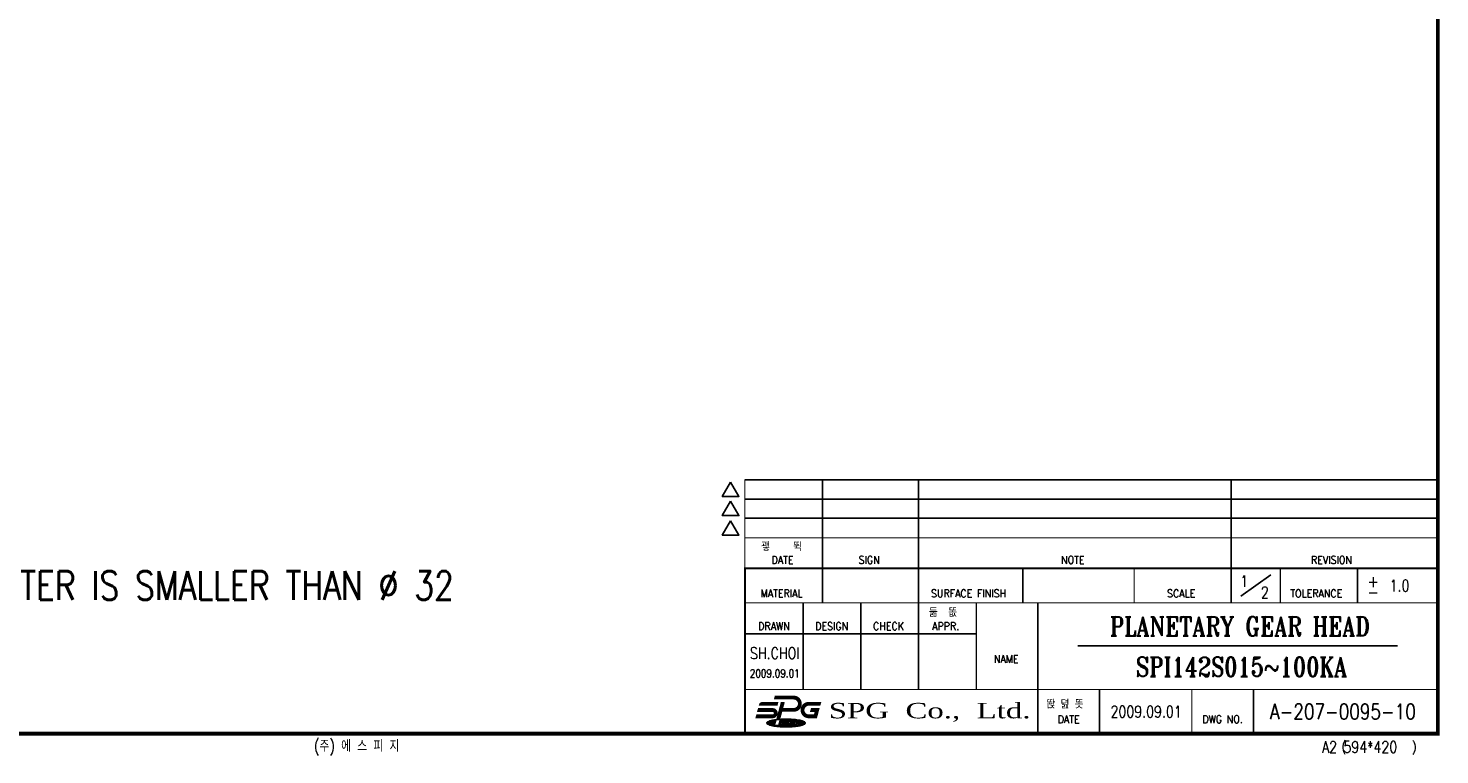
# Model space of a CAD drawing. Header units: inches. Extents: x -8352 to 554, y -3455 to 456.
# Tile 2 of 3: x 187 to 554, y 65 to 254. Entities that reach past the tile are written whole.
import ezdxf
from ezdxf.enums import TextEntityAlignment as Align

# ---------------------------------------------------------------- set-up
doc = ezdxf.new("R2010")
doc.units = ezdxf.units.IN
doc.header["$LTSCALE"] = 0.3
for name, color, linetype in [('3', 3, 'Continuous'), ('M2', 9, 'Continuous'), ('M3', 9, 'Continuous'), ('OBJ', 7, 'Continuous')]:
    doc.layers.add(name, color=color, linetype=linetype)
doc.styles.add('DUTCH', font='dutch.ttf', dxfattribs={"height": 4})
doc.styles.add('HBRDS', font='SIMPLEX', dxfattribs={"width": 0.8, "height": 3, "bigfont": 'HBRDS'})
doc.styles.add('WHGTXT', font='simplex.shx', dxfattribs={"width": 0.8, "height": 3, "bigfont": 'whgtxt.shx'})
doc.styles.add('WHTMTXT', font='ROMANT.shx', dxfattribs={"width": 0.8, "height": 5, "bigfont": 'WHTMTXT.shx'})

# ---------------------------------------------------------------- blocks, each defined once
blk = doc.blocks.new('A2')
at = {"layer": 'M2'}
for p, q in [((373, 66), (553, 66)), ((393.15, 66), (393.15, 34)), ((418.1, 66), (418.1, 34)), ((499.35, 66), (499.35, 34)), ((373, 60.95), (553, 60.95)), ((373, 56), (553, 56)), ((445.2, 43), (445.2, 34)), ((501.8, 35.73), (509.65, 41.27)), ((532.1, 43), (532.1, 34)), ((388.1, 34), (388.1, 11.5)), ((403.1, 34), (403.1, 11.5)), ((418.1, 34), (418.1, 11.5)), ((449.1, 34), (449.1, 0)), ((373, 26), (433.1, 26)), ((459.5, 22.8), (542.5, 22.8)), ((465.1, 11.5), (465.1, 0)), ((505.1, 11.5), (505.1, 0)), ((381.8, 2.13), (382.23, 3.74)), ((382.39, 3.75), (384.99, 3.75)), ((378.69, 2.75), (380.76, 2.75)), ((378.7, 2.87), (380.79, 2.87)), ((378.73, 2.62), (380.73, 2.62)), ((378.78, 3), (380.83, 3)), ((378.88, 2.5), (380.69, 2.5)), ((379.01, 3.12), (380.86, 3.12)), ((379.17, 2.37), (380.66, 2.37)), ((379.31, 3.25), (380.89, 3.25)), ((379.5, 2.25), (380.63, 2.25)), ((379.68, 3.38), (380.93, 3.38)), ((379.94, 2.12), (387.44, 2.12)), ((380.2, 3.5), (380.96, 3.5)), ((380.57, 2), (386.81, 2)), ((380.6, 2.13), (381, 3.63)), ((380.6, 2.13), (381.8, 2.13)), ((380.95, 3.62), (380.99, 3.62)), ((381.56, 1.88), (385.82, 1.88)), ((381.83, 2.25), (382.2, 2.25)), ((381.87, 2.37), (382.2, 2.37)), ((381.9, 2.5), (382.2, 2.5)), ((381.93, 2.62), (382.2, 2.62)), ((381.97, 2.75), (382.2, 2.75)), ((382, 2.87), (382.2, 2.87)), ((382.03, 3), (382.2, 3)), ((382.07, 3.12), (382.2, 3.12)), ((382.1, 3.25), (388.07, 3.25)), ((382.13, 3.38), (387.7, 3.38)), ((382.17, 3.5), (387.18, 3.5)), ((382.2, 3.62), (386.43, 3.62)), ((382.2, 3.16), (382.2, 2.16)), ((382.2, 3.16), (382.5, 3.16)), ((382.2, 2.16), (382.5, 2.16)), ((382.5, 3.16), (382.7, 2.76)), ((382.5, 2.56), (382.55, 2.16)), ((382.5, 2.56), (382.5, 2.16)), ((382.5, 2.5), (382.51, 2.5)), ((382.5, 2.37), (382.52, 2.37)), ((382.5, 2.25), (382.54, 2.25)), ((382.52, 3.12), (382.88, 3.12)), ((382.55, 2.16), (382.85, 2.16)), ((382.58, 3), (382.82, 3)), ((382.64, 2.87), (382.76, 2.87)), ((382.7, 2.76), (382.9, 3.16)), ((382.9, 2.56), (382.85, 2.16)), ((382.86, 2.25), (382.9, 2.25)), ((382.88, 2.37), (382.9, 2.37)), ((382.89, 2.5), (382.9, 2.5)), ((382.9, 3.16), (383.2, 3.16)), ((382.9, 2.56), (382.9, 2.16)), ((382.9, 2.16), (383.2, 2.16)), ((383.2, 3.16), (383.2, 2.16)), ((383.2, 3.12), (383.47, 3.12)), ((383.2, 3), (383.34, 3)), ((383.2, 2.87), (383.3, 2.87)), ((383.2, 2.75), (383.3, 2.75)), ((383.2, 2.62), (383.3, 2.62)), ((383.2, 2.5), (383.3, 2.5)), ((383.2, 2.37), (383.31, 2.37)), ((383.2, 2.25), (383.38, 2.25)), ((383.3, 2.86), (383.3, 2.46)), ((383.6, 3.16), (383.8, 3.16)), ((383.6, 2.76), (383.6, 2.56)), ((383.6, 2.75), (383.8, 2.75)), ((383.6, 2.62), (383.8, 2.62)), ((383.6, 2.16), (383.8, 2.16)), ((383.62, 2.5), (383.78, 2.5)), ((383.7, 2.86), (383.7, 2.86)), ((383.7, 2.46), (383.7, 2.46)), ((383.8, 2.76), (383.8, 2.56)), ((383.94, 3.12), (384.2, 3.12)), ((384.02, 2.25), (384.45, 2.25)), ((384.06, 3), (384.2, 3)), ((384.09, 2.37), (384.45, 2.37)), ((384.1, 2.87), (384.2, 2.87)), ((384.1, 2.86), (384.1, 2.46)), ((384.1, 2.75), (384.45, 2.75)), ((384.1, 2.62), (384.45, 2.62)), ((384.1, 2.5), (384.45, 2.5)), ((384.2, 3.16), (384.2, 2.86)), ((384.2, 3.16), (385, 3.16)), ((384.2, 2.86), (384.45, 2.86)), ((384.45, 2.86), (384.45, 2.16)), ((384.45, 2.16), (384.75, 2.16)), ((384.75, 2.86), (385, 2.86)), ((384.75, 2.86), (384.75, 2.16)), ((384.75, 2.75), (385.1, 2.75)), ((384.75, 2.62), (385.1, 2.62)), ((384.75, 2.5), (385.1, 2.5)), ((384.75, 2.37), (385.11, 2.37)), ((384.75, 2.25), (385.18, 2.25)), ((385, 3.16), (385, 2.86)), ((385, 3.12), (385.27, 3.12)), ((385, 3), (385.14, 3)), ((385, 2.87), (385.1, 2.87)), ((385.1, 2.86), (385.1, 2.46)), ((385.4, 3.16), (385.6, 3.16)), ((385.4, 2.76), (385.4, 2.56)), ((385.4, 2.75), (385.6, 2.75)), ((385.4, 2.62), (385.6, 2.62)), ((385.4, 2.16), (385.6, 2.16)), ((385.42, 2.5), (385.58, 2.5)), ((385.5, 2.86), (385.5, 2.86)), ((385.5, 2.46), (385.5, 2.46)), ((385.6, 2.76), (385.6, 2.56)), ((385.74, 3.12), (386, 3.12)), ((385.82, 2.25), (386, 2.25)), ((385.86, 3), (386, 3)), ((385.89, 2.37), (386, 2.37)), ((385.9, 2.87), (386, 2.87)), ((385.9, 2.86), (385.9, 2.46)), ((385.9, 2.75), (386, 2.75)), ((385.9, 2.62), (386, 2.62)), ((385.9, 2.5), (386, 2.5)), ((386, 3.16), (386, 2.16)), ((386, 3.16), (386.5, 3.16)), ((386, 2.16), (386.3, 2.16)), ((386.3, 2.86), (386.45, 2.86)), ((386.3, 2.86), (386.3, 2.76)), ((386.3, 2.76), (386.45, 2.76)), ((386.46, 2.16), (386.3, 2.46)), ((386.3, 2.46), (386.3, 2.16)), ((386.3, 2.46), (386.3, 2.46)), ((386.3, 2.37), (386.35, 2.37)), ((386.3, 2.25), (386.41, 2.25)), ((386.46, 2.16), (386.8, 2.16)), ((386.5, 2.81), (386.5, 2.81)), ((386.8, 2.16), (386.63, 2.49)), ((386.64, 3.12), (388.37, 3.12)), ((386.66, 2.5), (388.5, 2.5)), ((386.69, 2.37), (388.21, 2.37)), ((386.75, 2.25), (387.88, 2.25)), ((386.76, 3), (388.6, 3)), ((386.77, 2.62), (388.65, 2.62)), ((386.8, 2.87), (388.68, 2.87)), ((386.8, 2.86), (386.8, 2.76)), ((386.8, 2.75), (388.69, 2.75))]:
    blk.add_line(p, q, dxfattribs=at)
for points, const_width in [([(553, 66), (553, 0), (0, 0), (0, 385), (553, 385), (553, 66)], 1), ([(373, 66), (373, 43)], 0.3), ([(373, 50.9), (553, 50.9)], 0.3), ([(393.15, 43), (393.15, 50.9)], 0.3), ([(418.1, 34), (418.1, 50.9)], 0.3), ([(499.35, 43), (499.35, 50.9)], 0.3), ([(553, 43), (373, 43), (373, 0)], 0.5), ([(474.1, 34), (474.1, 43)], 0.3), ([(512.1, 34), (512.1, 43)], 0.3), ([(373, 34), (553, 34)], 0.3), ([(433.1, 11.5), (433.1, 34)], 0.3), ([(373, 11.5), (553, 11.5)], 0.3), ([(449.1, 0), (449.1, 11.5)], 0.3), ([(489.1, 0), (489.1, 11.5)], 0.3), ([(382.83, 8.15), (381.68, 3.86)], 1)]:
    blk.add_lwpolyline(points, dxfattribs=dict(at, const_width=const_width))
for points in [[(369.26, 65.4), (367.1, 61.65), (371.43, 61.65)], [(369.26, 60.45), (367.1, 56.7), (371.43, 56.7)], [(369.26, 55.35), (367.1, 51.6), (371.43, 51.6)]]:
    blk.add_lwpolyline(points, close=True, dxfattribs=at)
at = {"layer": 'M2', "const_width": 1}
for points in [[(381.45, 7.78), (377.6, 7.78, 0.265514), (377.17, 7.54, 0.110713)], [(380.78, 9.41), (385.68, 9.4, -0.998395), (385.68, 6.21), (382.62, 6.21)], [(392.58, 7.78), (389.58, 7.78, 1), (389.58, 4.53), (391.32, 4.53), (391.76, 6.16), (390.16, 6.16)], [(376.41, 6.16), (380.2, 6.16, -1), (380.2, 4.53), (375.98, 4.53)]]:
    blk.add_lwpolyline(points, format="xyb", dxfattribs=at)
at = {"layer": 'M2'}
for points in [[(378.69, 2.78, 0.287816), (378.86, 2.51, 0.063192), (380.15, 2.08, 0.028693), (381.63, 1.87, 0.020666), (383.69, 1.78, 0.020666), (385.75, 1.87, 0.028693), (387.23, 2.08, 0.063192), (388.52, 2.51, 0.287816), (388.69, 2.78, 0.287816), (388.52, 3.06, 0.063192), (387.23, 3.49, 0.028693), (385.75, 3.7, 0.020666), (383.69, 3.78, 0.014921), (382.2, 3.74, 0.014921)], [(382.2, 3.73, 0.039771), (380.15, 3.49, 0.063192), (378.86, 3.06, 0.287816), (378.69, 2.78, 0.287816)]]:
    blk.add_lwpolyline(points, format="xyb", dxfattribs=at)
for centre, radius, start, end in [((383.6, 2.86), 0.3, 90, 180), ((383.6, 2.46), 0.3, 180, 270), ((383.7, 2.76), 0.1, 90, 180), ((383.7, 2.56), 0.1, 180, 270), ((383.7, 2.76), 0.1, 0, 90), ((383.7, 2.56), 0.1, 270, 0), ((383.8, 2.86), 0.3, 0, 90), ((383.8, 2.46), 0.3, 270, 0), ((385.4, 2.86), 0.3, 90, 180), ((385.4, 2.46), 0.3, 180, 270), ((385.5, 2.76), 0.1, 90, 180), ((385.5, 2.56), 0.1, 180, 270), ((385.5, 2.76), 0.1, 0, 90), ((385.5, 2.56), 0.1, 270, 0), ((385.6, 2.86), 0.3, 0, 90), ((385.6, 2.46), 0.3, 270, 0), ((386.45, 2.81), 0.05, 0, 90), ((386.45, 2.81), 0.05, 270, 0), ((386.5, 2.86), 0.3, 0, 90), ((386.5, 2.76), 0.3, 295.0022, 0)]:
    blk.add_arc(centre, radius, start, end, dxfattribs=at)
for points in [[(377.6, 7.28), (376.74, 7.79), (376.58, 7.28)], [(380.78, 9.91), (380.51, 8.91), (380.78, 8.91)], [(381.45, 8.28), (381.45, 7.28), (381.72, 8.28)], [(382.35, 8.28), (383.31, 8.03), (383.38, 8.28)], [(392.58, 7.28), (392.85, 8.28), (392.58, 8.28)], [(375.98, 4.03), (375.98, 5.03), (375.71, 4.03)], [(376.41, 5.66), (376.41, 6.66), (376.14, 5.66)], [(382.16, 3.73), (381.2, 3.99), (381.1, 3.64)], [(389.89, 5.66), (390.16, 5.66), (390.16, 6.66)]]:
    blk.add_solid(points, dxfattribs=at)
at = {"layer": 'M2', "style": 'HBRDS'}
for s, p in [('괳    뛱', (377.24, 47.53)), ('둚  똢', (420.8, 30.41)), ('똱 뎚 똣', (451.33, 6.59))]:
    blk.add_text(s, height=2, dxfattribs=at).set_placement(p)
at = {"layer": 'M2'}
for s, height, style, width, p in [('DATE', 2, 'HBRDS', 0.9, (379.92, 44.18)), ('SIGN', 2, 'HBRDS', 0.9, (402.53, 44.18)), ('NOTE', 2, 'HBRDS', 0.9, (455.14, 44.18)), ('REVISION', 2, 'HBRDS', 0.9, (520.05, 44.18)), ('+', 3, 'HBRDS', 0.9, (534.66, 38.08)), ('MATERIAL', 2, 'HBRDS', 0.9, (377.1, 35.45)), ('SURFACE FINISH', 2, 'HBRDS', 0.9, (421.34, 35.45)), ('SCALE', 2, 'HBRDS', 0.9, (482.67, 35.45)), ('TOLERANCE', 2, 'HBRDS', 0.9, (514.68, 35.45)), ('-', 3, 'HBRDS', 0.9, (534.66, 35.3)), ('DRAWN', 2, 'HBRDS', 0.9, (376.46, 26.95)), ('DESIGN', 2, 'HBRDS', 0.9, (391.27, 26.95)), ('CHECK', 2, 'HBRDS', 0.9, (406.29, 26.95)), ('APPR.', 2, 'HBRDS', 0.9, (421.65, 26.95)), ('NAME', 2, 'HBRDS', 0.9, (437.68, 18.45)), ('DATE', 2, 'HBRDS', 0.9, (454.24, 2.78)), ('DWG NO.', 2, 'HBRDS', 0.9, (491.85, 2.78)), ('(주) 에 스 피 지', 3, 'WHTMTXT', 0.8, (261.05, -4.66)), ('A2 594*420', 3, 'HBRDS', 0.8, (522.91, -4.95)), ('(', 2.4, 'HBRDS', 0.8, (527.97, -4.53)), (')', 2.4, 'HBRDS', 0.8, (546.25, -4.59))]:
    blk.add_text(s, height=height, dxfattribs=dict(at, style=style, width=width)).set_placement(p)
at = {"layer": 'M2', "style": 'DUTCH', "width": 1.424043}
blk.add_text('SPG  Co.,  Ltd.', height=4, dxfattribs=at).set_placement((394.77, 4.01), (447.19, 4.01), align=Align.FIT)

msp = doc.modelspace()

# ---------------------------------------------------------------- block references
at = {"layer": '3'}
msp.add_blockref('A2', (0.358604, 70.527618), dxfattribs=at)

# ---------------------------------------------------------------- texts
at = {"color": 3, "width": 0.8}
for s, height, style, p in [('PLANETARY GEAR HEAD', 5, 'WHTMTXT', (501.908604, 98.427618)), ('SH.CHOI', 3, 'WHGTXT', (381.106794, 91.456083)), ('SPI142S015~100KA', 5, 'WHTMTXT', (502.341739, 87.944467)), ('2009.09.01', 2.1, 'WHGTXT', (381.106794, 86.211631))]:
    msp.add_text(s, height=height, dxfattribs=dict(at, style=style)).set_placement(p, align=Align.MIDDLE)
at = {"layer": 'M3', "color": 3, "style": 'WHGTXT', "width": 0.8}
for s, height, p in [('1', 3, (503.073974, 110.155519)), ('1.0', 3, (543.408604, 109.027618)), ('2', 3, (508.413534, 107.226047)), ('2009.09.01', 3, (477.581978, 76.277618)), ('A-207-0095-10', 4, (528.714012, 76.277618))]:
    msp.add_text(s, height=height, dxfattribs=at).set_placement(p, align=Align.MIDDLE)
at = {"layer": 'OBJ', "ltscale": 25.4, "style": 'WHGTXT', "width": 0.8}
msp.add_text('4. BUSHING SUPPLIED WHEN SHAFT DIAMETER IS SMALLER THAN %%C 32', height=7.5, dxfattribs=at).set_placement((13.868279, 109.043273), align=Align.MIDDLE_LEFT)

doc.saveas('drawing.dxf')
